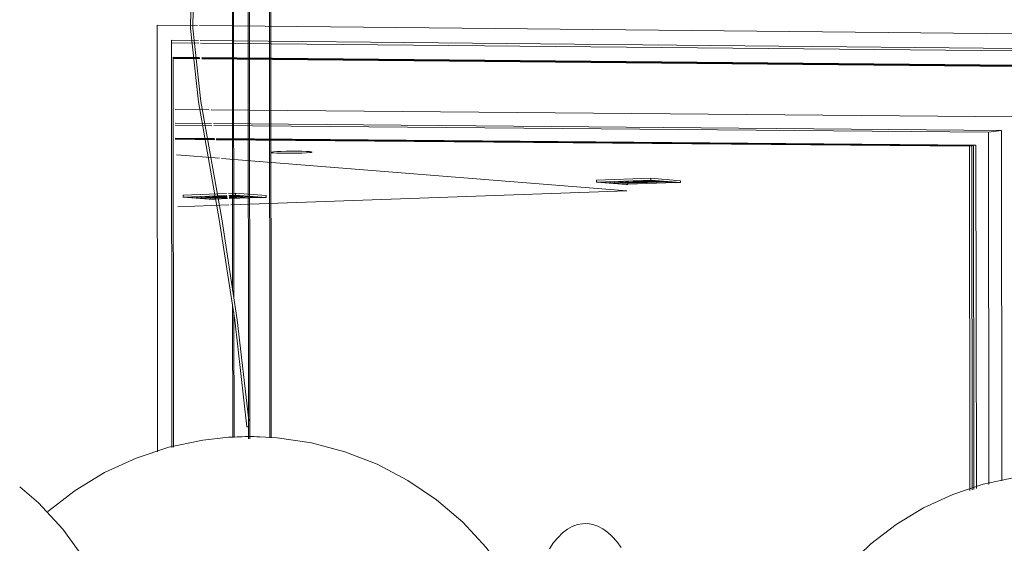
# Model space of a CAD drawing. Header units: metres. Extents: x -32 to 90, y -28 to 32.
# Tile 107 of 148: x 90.07334 to 90.07523, y 1.77811 to 1.77911. Entities that reach past the tile are written whole.
import ezdxf

# ---------------------------------------------------------------- set-up
doc = ezdxf.new("R2010")
doc.units = ezdxf.units.M
for name, color, linetype, lineweight in [('A-CLNG', 13, 'Continuous', 18), ('A-GLAZ', 151, 'Continuous', 18), ('A-WALL', 113, 'Continuous', 18), ('E-LITE-EQPM', 33, 'Continuous', 18)]:
    doc.layers.add(name, color=color, linetype=linetype, lineweight=lineweight)

msp = doc.modelspace()

# ---------------------------------------------------------------- linework, layer by layer
at = {"layer": 'A-CLNG', "lineweight": 9}
for p, q in [((90.0736365, 1.7788509), (90.0737191, 1.7788443)), ((90.0737226, 1.778844), (90.0745007, 1.7787818)), ((90.0745007, 1.7787818), (90.0737405, 1.778755)), ((90.0737366, 1.7787548), (90.0736387, 1.7787514))]:
    msp.add_line(p, q, dxfattribs=at)
for points in [[(90.0738171, 1.7788556, 0), (90.0738185, 1.7788561, 0), (90.0738225, 1.7788567, 0), (90.0738288, 1.7788571, 0), (90.0738371, 1.7788575, 0), (90.0738467, 1.7788578, 0), (90.0738571, 1.778858, 0), (90.0738674, 1.778858, 0), (90.073877, 1.7788578, 0), (90.0738853, 1.7788576, 0), (90.0738916, 1.7788572, 0)], [(90.0738225, 1.7788546, 0), (90.0738185, 1.7788551, 0), (90.0738171, 1.7788556, 0)], [(90.0738916, 1.7788572, 0), (90.0738956, 1.7788567, 0), (90.0738969, 1.7788562, 0), (90.0738955, 1.7788557, 0), (90.0738915, 1.7788552, 0), (90.0738851, 1.7788547, 0), (90.0738769, 1.7788543, 0), (90.0738672, 1.778854, 0), (90.0738569, 1.7788539, 0), (90.0738466, 1.7788539, 0), (90.073837, 1.778854, 0), (90.0738288, 1.7788542, 0), (90.0738225, 1.7788546, 0)]]:
    msp.add_polyline3d(points, dxfattribs=at)
at = {"layer": 'A-GLAZ', "lineweight": 9}
for p, q in [((90.0735993, 1.7790997), (90.0736001, 1.7782808)), ((90.073677, 1.779099), (90.0735993, 1.7790997)), ((90.0752539, 1.7790835), (90.0736805, 1.779099)), ((90.0736269, 1.7790709), (90.0736785, 1.7790704)), ((90.0736276, 1.7782892), (90.0736269, 1.7790709)), ((90.073679, 1.7790656), (90.073627, 1.7790661)), ((90.073682, 1.7790703), (90.07525, 1.7790552)), ((90.0752496, 1.7790504), (90.0736825, 1.7790655)), ((90.07363, 1.7790384), (90.0736806, 1.7790379)), ((90.0736307, 1.7782901), (90.07363, 1.7790384)), ((90.0736807, 1.7790371), (90.07363, 1.7790375)), ((90.07363, 1.7790369), (90.0736808, 1.7790364)), ((90.0736809, 1.7790356), (90.0736301, 1.779036)), ((90.0736849, 1.7790379), (90.0752468, 1.7790231)), ((90.0752464, 1.7790222), (90.0736851, 1.779037)), ((90.0736852, 1.7790364), (90.0752464, 1.7790216)), ((90.0752464, 1.7790207), (90.0736853, 1.7790355)), ((90.0736988, 1.7789375), (90.0736336, 1.7789381)), ((90.0752445, 1.7789237), (90.0737031, 1.7789375)), ((90.0736336, 1.778912), (90.0737034, 1.7789114)), ((90.0737075, 1.7789113), (90.0752198, 1.778898)), ((90.0737039, 1.7789074), (90.0736337, 1.778908)), ((90.0751948, 1.7788943), (90.0737083, 1.7789073)), ((90.0752198, 1.778898), (90.0751948, 1.7788943)), ((90.0751957, 1.7782181), (90.0751948, 1.7788943)), ((90.0752198, 1.778898), (90.0752207, 1.7782256)), ((90.0736337, 1.7788828), (90.073709, 1.7788821)), ((90.0737096, 1.7788814), (90.0736338, 1.7788821)), ((90.0736338, 1.7788815), (90.0737097, 1.7788809)), ((90.0737099, 1.7788801), (90.0736338, 1.7788808)), ((90.0737128, 1.7788821), (90.0751709, 1.7788695)), ((90.0751584, 1.7788676), (90.0737128, 1.7788801)), ((90.0751664, 1.7788688), (90.0737129, 1.7788814)), ((90.073713, 1.7788808), (90.0751629, 1.7788683)), ((90.0751664, 1.7788688), (90.0751584, 1.7788676)), ((90.0751592, 1.7782067), (90.0751584, 1.7788676)), ((90.0751664, 1.7788688), (90.0751629, 1.7788683)), ((90.0751629, 1.7788683), (90.0751629, 1.7788659)), ((90.0751629, 1.7788653), (90.0751637, 1.7782079)), ((90.0751709, 1.7788695), (90.0751664, 1.7788688)), ((90.0751672, 1.7782088), (90.0751664, 1.7788688)), ((90.0751709, 1.7788695), (90.0751717, 1.7782107))]:
    msp.add_line(p, q, dxfattribs=at)
at = {"layer": 'A-WALL', "lineweight": 9}
for p, q in [((90.0736001, 1.7782808), (90.0735993, 1.7790997)), ((90.0735993, 1.7790997), (90.073677, 1.779099)), ((90.0736805, 1.779099), (90.0752539, 1.7790835)), ((90.0736336, 1.7789381), (90.0736988, 1.7789375)), ((90.0737031, 1.7789375), (90.0752445, 1.7789237))]:
    msp.add_line(p, q, dxfattribs=at)
at = {"layer": 'E-LITE-EQPM', "lineweight": 9}
for p, q in [((90.0737749, 1.7783058), (90.0737736, 1.7797139)), ((90.0737759, 1.7797139), (90.0737772, 1.7783058)), ((90.0738157, 1.7783082), (90.0738143, 1.7797088)), ((90.0738167, 1.7797089), (90.073818, 1.7783081)), ((90.0737457, 1.7794774), (90.0737465, 1.7785775)), ((90.0737441, 1.7785942), (90.0737433, 1.7794697)), ((90.0744425, 1.7788023), (90.074547, 1.7788061)), ((90.074547, 1.7788024), (90.0744425, 1.7787987)), ((90.0744425, 1.7788023), (90.0744425, 1.7787987)), ((90.0744425, 1.7787987), (90.0744997, 1.7787941)), ((90.0745027, 1.7787946), (90.0744526, 1.7787986)), ((90.0744683, 1.7787992), (90.0745027, 1.7787964)), ((90.0744846, 1.7787997), (90.0745027, 1.7787982)), ((90.0745027, 1.7787982), (90.0744846, 1.7787997)), ((90.0745027, 1.7787982), (90.0745629, 1.7788004)), ((90.0745629, 1.7788004), (90.0745027, 1.7787982)), ((90.0745027, 1.7787964), (90.0745784, 1.7787991)), ((90.0745027, 1.7787946), (90.0745027, 1.7787982)), ((90.0745027, 1.7787964), (90.0745027, 1.7787982)), ((90.074594, 1.7787978), (90.0745027, 1.7787946)), ((90.074544, 1.7788019), (90.074594, 1.7787978)), ((90.074547, 1.7788061), (90.0746041, 1.7788014)), ((90.074547, 1.7788061), (90.074547, 1.7788024)), ((90.0746041, 1.7787978), (90.074547, 1.7788024)), ((90.074549, 1.7788008), (90.074554, 1.7788011)), ((90.074594, 1.7787974), (90.0746041, 1.7787978)), ((90.0746041, 1.7788014), (90.0746041, 1.7787978)), ((90.0737362, 1.7787767), (90.0737499, 1.7787772)), ((90.0737499, 1.7787772), (90.0738082, 1.7787727)), ((90.0737499, 1.7787772), (90.0737499, 1.7787736)), ((90.0744997, 1.7787941), (90.0745027, 1.7787942)), ((90.0736492, 1.7787736), (90.0737323, 1.7787766)), ((90.0736492, 1.7787736), (90.0736492, 1.77877)), ((90.0737329, 1.778773), (90.0736492, 1.77877)), ((90.0736492, 1.77877), (90.0737077, 1.7787656)), ((90.0737103, 1.7787661), (90.0736592, 1.77877)), ((90.0736751, 1.7787705), (90.0737103, 1.7787679)), ((90.0736911, 1.7787711), (90.0737103, 1.7787696)), ((90.0737103, 1.7787696), (90.0736911, 1.7787711)), ((90.0736973, 1.7787702), (90.0736937, 1.7787706)), ((90.0737077, 1.7787656), (90.0737103, 1.7787657)), ((90.0737103, 1.7787696), (90.0737334, 1.7787705)), ((90.0737334, 1.7787705), (90.0737103, 1.7787696)), ((90.0737103, 1.7787661), (90.0737103, 1.7787696)), ((90.0737103, 1.7787679), (90.0737103, 1.7787696)), ((90.0737103, 1.7787679), (90.0737337, 1.7787687)), ((90.073734, 1.7787669), (90.0737103, 1.7787661)), ((90.0737288, 1.7787714), (90.0737333, 1.7787714)), ((90.0737336, 1.7787697), (90.0737288, 1.7787696)), ((90.0737499, 1.7787736), (90.0737368, 1.7787731)), ((90.0737373, 1.7787688), (90.0737824, 1.7787704)), ((90.0737374, 1.7787706), (90.0737665, 1.7787717)), ((90.0737665, 1.7787717), (90.0737374, 1.7787706)), ((90.0737983, 1.7787692), (90.0737378, 1.778767)), ((90.073747, 1.7787718), (90.0737382, 1.7787715)), ((90.0737472, 1.7787731), (90.0737983, 1.7787692)), ((90.0738082, 1.7787691), (90.0737499, 1.7787736)), ((90.0737651, 1.7787716), (90.0737639, 1.7787712)), ((90.0737983, 1.7787688), (90.0738082, 1.7787691)), ((90.0738082, 1.7787727), (90.0738082, 1.7787691)), ((90.0737444, 1.7783085), (90.0737442, 1.7785652)), ((90.0737465, 1.7785493), (90.0737468, 1.7783086)), ((90.0737719, 1.7783295), (90.0737723, 1.7783296))]:
    msp.add_line(p, q, dxfattribs=at)
for points in [[(90.0737716, 1.7783293, 0), (90.0737481, 1.7785337, 0), (90.0737184, 1.7787272, 0), (90.0736787, 1.7789527, 0), (90.073663, 1.7790933, 0), (90.0736645, 1.7791672, 0), (90.0736732, 1.7792324, 0), (90.0736897, 1.779306, 0), (90.0737171, 1.7794, 0), (90.0737741, 1.7795965, 0)], [(90.073775, 1.7783412, 0), (90.0737528, 1.7785343, 0), (90.0737231, 1.7787279, 0), (90.0736834, 1.7789534, 0), (90.0736678, 1.779094, 0), (90.0736692, 1.7791676, 0), (90.073678, 1.7792325, 0), (90.0736946, 1.779306, 0), (90.0737221, 1.7794004, 0), (90.0737741, 1.779581, 0)], [(90.0744861, 1.7787997, 0), (90.0744861, 1.7787998, 0), (90.0744861, 1.7787998, 0)], [(90.0744907, 1.7787989, 0), (90.0744872, 1.7787993, 0), (90.0744861, 1.7787997, 0)], [(90.074504, 1.7787983, 0), (90.0744964, 1.7787986, 0), (90.0744907, 1.7787989, 0)], [(90.074554, 1.7788011, 0), (90.074549, 1.7788008, 0), (90.0745411, 1.7788004, 0), (90.0745321, 1.7788002, 0), (90.0745225, 1.7788001, 0), (90.0745129, 1.7788, 0), (90.074504, 1.7788002, 0), (90.074499, 1.7788003, 0)], [(90.074499, 1.7788003, 0), (90.074504, 1.7788002, 0), (90.074504, 1.7788002, 0)], [(90.074504, 1.7788002, 0), (90.0745129, 1.7788, 0), (90.0745129, 1.7788, 0)], [(90.0745225, 1.7787982, 0), (90.0745129, 1.7787982, 0), (90.074504, 1.7787983, 0), (90.074504, 1.7787983, 0)], [(90.0745129, 1.7788, 0), (90.0745225, 1.7788001, 0), (90.0745225, 1.7788001, 0)], [(90.0745225, 1.7788001, 0), (90.0745321, 1.7788002, 0), (90.0745321, 1.7788002, 0)], [(90.0745551, 1.7787994, 0), (90.074549, 1.778799, 0), (90.0745411, 1.7787986, 0), (90.0745321, 1.7787984, 0), (90.0745225, 1.7787982, 0), (90.0745225, 1.7787982, 0)], [(90.0745321, 1.7788002, 0), (90.0745411, 1.7788004, 0), (90.0745411, 1.7788004, 0)], [(90.0745411, 1.7788004, 0), (90.074549, 1.7788008, 0), (90.074549, 1.7788008, 0)], [(90.074559, 1.7787999, 0), (90.0745551, 1.7787994, 0), (90.0745551, 1.7787994, 0)], [(90.0745605, 1.7788003, 0), (90.074559, 1.7787999, 0), (90.074559, 1.7787999, 0)], [(90.0745605, 1.7788004, 0), (90.0745605, 1.7788003, 0), (90.0745605, 1.7788003, 0)], [(90.0736937, 1.7787706, 0), (90.0736924, 1.7787711, 0), (90.0736924, 1.7787711, 0)], [(90.0737031, 1.7787699, 0), (90.0737031, 1.7787699, 0), (90.0736973, 1.7787702, 0)], [(90.0737194, 1.7787696, 0), (90.0737194, 1.7787696, 0), (90.0737107, 1.7787697, 0), (90.0737031, 1.7787699, 0)], [(90.0737057, 1.7787716, 0), (90.0737107, 1.7787715, 0), (90.0737194, 1.7787714, 0), (90.0737194, 1.7787714, 0)], [(90.0737333, 1.7787714, 0), (90.0737288, 1.7787714, 0), (90.0737194, 1.7787714, 0), (90.0737107, 1.7787715, 0), (90.0737057, 1.7787716, 0)], [(90.0737194, 1.7787714, 0), (90.0737288, 1.7787714, 0), (90.0737288, 1.7787714, 0)], [(90.0737288, 1.7787696, 0), (90.0737288, 1.7787696, 0), (90.0737194, 1.7787696, 0)], [(90.0737382, 1.7787715, 0), (90.073747, 1.7787718, 0), (90.073747, 1.7787718, 0)], [(90.073747, 1.77877, 0), (90.0737382, 1.7787697, 0), (90.0737382, 1.7787697, 0)], [(90.073747, 1.7787718, 0), (90.0737545, 1.7787721, 0), (90.0737579, 1.7787723, 0)], [(90.0737579, 1.7787723, 0), (90.0737545, 1.7787721, 0), (90.073747, 1.7787718, 0), (90.073747, 1.7787718, 0)], [(90.0737602, 1.7787707, 0), (90.0737545, 1.7787703, 0), (90.073747, 1.77877, 0), (90.073747, 1.77877, 0)], [(90.0737639, 1.7787712, 0), (90.0737602, 1.7787707, 0), (90.0737602, 1.7787707, 0)], [(90.0737716, 1.7783293, 0), (90.0737717, 1.7783294, 0), (90.0737719, 1.7783295, 0)], [(90.0737751, 1.7783294, 0), (90.0737746, 1.7783293, 0), (90.073774, 1.7783293, 0), (90.0737734, 1.7783292, 0), (90.0737728, 1.7783292, 0), (90.0737723, 1.7783292, 0), (90.0737719, 1.7783292, 0), (90.0737717, 1.7783293, 0), (90.0737716, 1.7783293, 0)], [(90.0737746, 1.7783299, 0), (90.0737751, 1.7783299, 0), (90.0737751, 1.7783299, 0)], [(90.0737614, 1.7783101, 0), (90.0737531, 1.7783098, 0), (90.0737448, 1.7783095, 0), (90.0737365, 1.778309, 0), (90.07372, 1.7783076, 0), (90.073687, 1.7783036, 0), (90.0736219, 1.7782899, 0), (90.0735588, 1.7782691, 0), (90.0734985, 1.7782414, 0), (90.0734417, 1.7782072, 0), (90.0733892, 1.7781668, 0)], [(90.0743635, 1.777732, 0), (90.0743594, 1.7777978, 0), (90.0743479, 1.7778627, 0), (90.074329, 1.777926, 0), (90.0743029, 1.7779867, 0), (90.0742701, 1.778044, 0), (90.0742309, 1.7780973, 0), (90.0741859, 1.7781459, 0), (90.0741356, 1.7781891, 0), (90.0740806, 1.7782263, 0), (90.0740218, 1.7782572, 0), (90.0739598, 1.7782813, 0), (90.0738954, 1.7782982, 0), (90.0738296, 1.7783079, 0), (90.0737964, 1.77831, 0), (90.0737908, 1.7783101, 0), (90.0737852, 1.7783102, 0), (90.0737779, 1.7783103, 0), (90.0737738, 1.7783103, 0), (90.0737681, 1.7783102, 0), (90.0737619, 1.7783101, 0), (90.0737614, 1.7783101, 0)], [(90.0753185, 1.7782381, 0), (90.0753147, 1.778238, 0), (90.075307, 1.7782377, 0), (90.0752993, 1.7782373, 0), (90.0752915, 1.7782368, 0), (90.0752762, 1.7782355, 0), (90.0752455, 1.7782317, 0), (90.0751851, 1.7782188, 0), (90.0751265, 1.7781994, 0), (90.0750705, 1.7781736, 0), (90.0750179, 1.7781418, 0), (90.0749693, 1.7781044, 0), (90.0749253, 1.778062, 0), (90.0748864, 1.7780149, 0), (90.0748532, 1.7779639, 0), (90.0748261, 1.7779096, 0), (90.0748055, 1.7778526, 0), (90.0747914, 1.7777938, 0), (90.0747843, 1.7777338, 0), (90.0747833, 1.7777023, 0)], [(90.0735556, 1.7777517, 0), (90.0735514, 1.7778203, 0), (90.0735395, 1.777888, 0), (90.0735199, 1.7779538, 0), (90.0734928, 1.778017, 0), (90.0734588, 1.7780768, 0), (90.0734182, 1.7781324, 0), (90.0733714, 1.778183, 0), (90.0733354, 1.778214, 0)], [(90.0743524, 1.7780952, 0), (90.0743603, 1.7781068, 0), (90.0743688, 1.7781169, 0), (90.0743776, 1.7781255, 0), (90.0743868, 1.7781325, 0), (90.0743962, 1.7781378, 0), (90.0744059, 1.7781414, 0), (90.0744157, 1.7781432, 0), (90.0744255, 1.7781434, 0), (90.0744353, 1.7781418, 0), (90.074445, 1.7781385, 0), (90.0744546, 1.7781335, 0), (90.0744639, 1.7781268, 0), (90.0744729, 1.7781186, 0), (90.0744816, 1.7781088, 0), (90.0744898, 1.7780975, 0)]]:
    msp.add_polyline3d(points, dxfattribs=at)

doc.saveas('drawing.dxf')
